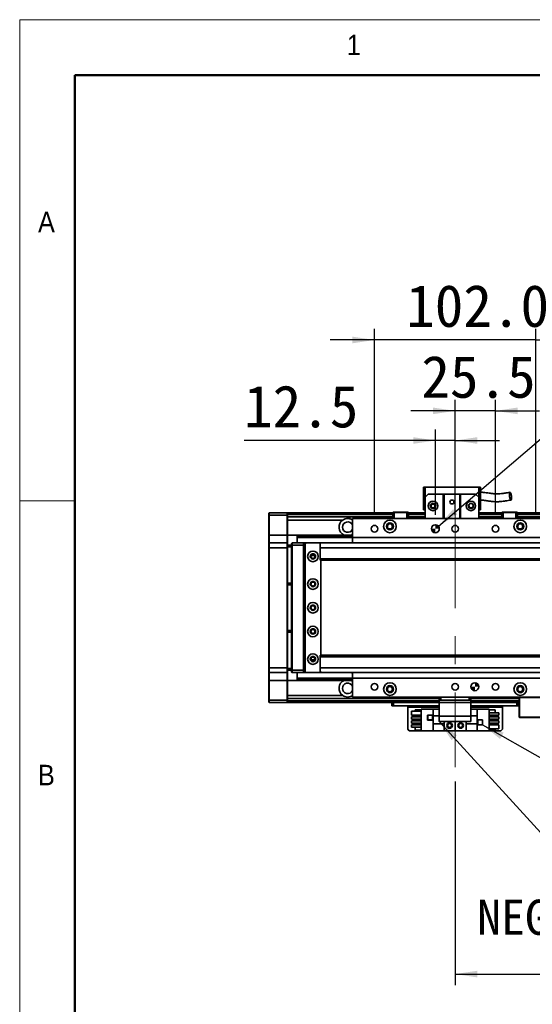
# Model space of a CAD drawing. Header units: millimetres. Extents: x 35 to 2905, y 35 to 2044.
# Tile 3 of 11: x 35 to 359, y 1421 to 2044. Entities that reach past the tile are written whole.
import ezdxf

# ---------------------------------------------------------------- set-up
doc = ezdxf.new("R2010")
doc.units = ezdxf.units.MM
doc.header["$LTSCALE"] = 7
doc.linetypes.add('CENTERX2', pattern=[20.32, 12.7, -2.54, 2.54, -2.54])
doc.layers.add('黑色实线', color=7, linetype='Continuous')
doc.styles.add('SLDTEXTSTYLE1', font='Gothic.ttf', dxfattribs={"width": 0.913})
doc.styles.add('SLDTEXTSTYLE8', font='txt')
doc.styles.add('SLDTEXTSTYLE9', font='txt', dxfattribs={"bigfont": 'bigfont'})
doc.dimstyles.new('SLDDIMSTYLE0', dxfattribs={"dimtxt": 26.6, "dimasz": 14, "dimexe": 0, "dimexo": 0.0625, "dimgap": 6.65, "dimtad": 2, "dimdec": 1, "dimrnd": 1e-09, "dimzin": 4, "dimdsep": 46, "dimtxsty": 'SLDTEXTSTYLE8', "dimsah": 1, "dimcen": 0.09, "dimadec": 0, "dimazin": 1, "dimtfac": 1, "dimtdec": 1, "dimtmove": 0, "dimatfit": 0, "dimfxl": 0, "dimfrac": 2, "dimtolj": 1, "dimtzin": 12, "dimarcsym": 0})
doc.dimstyles.new('SLDDIMSTYLE1', dxfattribs={"dimtxt": 26.6, "dimasz": 14, "dimexe": 0, "dimexo": 0.0625, "dimgap": 6.65, "dimtad": 2, "dimdec": 1, "dimrnd": 1e-09, "dimzin": 12, "dimdsep": 46, "dimtxsty": 'SLDTEXTSTYLE8', "dimsah": 1, "dimcen": 0.09, "dimadec": 0, "dimazin": 3, "dimtfac": 1, "dimtdec": 1, "dimtmove": 0, "dimatfit": 0, "dimfxl": 0, "dimfrac": 2, "dimtolj": 1, "dimtzin": 12, "dimarcsym": 0})
doc.dimstyles.new('SLDDIMSTYLE2', dxfattribs={"dimtxt": 0.18, "dimasz": 14, "dimexe": 0, "dimexo": 0.0625, "dimgap": 0, "dimtad": 0, "dimtih": 1, "dimtoh": 1, "dimdec": 0, "dimrnd": 1e-09, "dimzin": 0, "dimdsep": 46, "dimtxsty": 'Standard', "dimsah": 1, "dimcen": 0.09, "dimadec": 0, "dimazin": 0, "dimtfac": 14, "dimtdec": 0, "dimtofl": 0, "dimtmove": 0, "dimatfit": 3, "dimfxl": 0, "dimfrac": 2, "dimtolj": 1, "dimtzin": 0, "dimarcsym": 0})
doc.dimstyles.new('SLDDIMSTYLE4', dxfattribs={"dimtxt": 26.6, "dimasz": 14, "dimexe": 0, "dimexo": 0.0625, "dimgap": 6.65, "dimtad": 0, "dimtih": 1, "dimtoh": 1, "dimdec": 1, "dimrnd": 1e-09, "dimzin": 4, "dimdsep": 46, "dimtxsty": 'SLDTEXTSTYLE8', "dimsah": 1, "dimcen": 0, "dimadec": 0, "dimazin": 1, "dimtfac": 1, "dimtdec": 1, "dimtofl": 0, "dimtmove": 0, "dimatfit": 3, "dimfxl": 0, "dimfrac": 2, "dimtolj": 1, "dimtzin": 12, "dimarcsym": 0})
doc.dimstyles.new('SLDDIMSTYLE5', dxfattribs={"dimtxt": 26.6, "dimasz": 14, "dimexe": 0, "dimexo": 0.0625, "dimgap": 6.65, "dimtad": 2, "dimdec": 1, "dimrnd": 1e-09, "dimzin": 4, "dimdsep": 46, "dimtxsty": 'SLDTEXTSTYLE8', "dimsah": 1, "dimcen": 0.09, "dimadec": 0, "dimazin": 1, "dimtfac": 1, "dimtdec": 1, "dimtofl": 0, "dimtmove": 0, "dimatfit": 3, "dimfxl": 0, "dimfrac": 2, "dimtolj": 1, "dimtzin": 12, "dimarcsym": 0})

# ---------------------------------------------------------------- blocks, each defined once
blk = doc.blocks.new('_D_7')
at = {"layer": '黑色实线'}
for p, q in [((259.63, 1730.81), (259.63, 1848.34)), ((361.63, 1730.81), (361.63, 1848.34)), ((259.63, 1841.34), (231.63, 1841.34)), ((361.63, 1841.34), (259.63, 1841.34)), ((361.63, 1841.34), (389.63, 1841.34))]:
    blk.add_line(p, q, dxfattribs=at)
for points in [[(259.63, 1841.34), (245.63, 1843.44), (245.63, 1839.24)], [(361.63, 1841.34), (375.63, 1839.24), (375.63, 1843.44)]]:
    blk.add_solid(points, dxfattribs=at)
at = {"layer": '黑色实线', "insert": (279.64, 1876.24), "char_height": 26.6, "attachment_point": 1, "style": 'SLDTEXTSTYLE8'}
blk.add_mtext('102.0', dxfattribs=at)
blk = doc.blocks.new('SW_SYMBOL_HOLE_DEPTH')
at = {"layer": '黑色实线', "color": 0}
for p, q in [((0, 6125), (5600, 6125)), ((2800, 6125), (2800, 525)), ((700, 3885), (2800, 525)), ((4900, 3885), (2800, 525))]:
    blk.add_line(p, q, dxfattribs=at)
blk = doc.blocks.new('_D_10')
at = {"layer": '黑色实线'}
for p, q in [((300.03, 1723.54), (388.87, 1799.4)), ((388.87, 1799.4), (416.87, 1799.4))]:
    blk.add_line(p, q, dxfattribs=at)
blk.add_solid([(300.03, 1723.54), (312.04, 1731.04), (309.31, 1734.23)], dxfattribs=at)
at = {"layer": '黑色实线', "xscale": 0.004985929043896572, "yscale": 0.004985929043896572, "zscale": 0.004985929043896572}
blk.add_blockref('SW_SYMBOL_HOLE_DEPTH', (618.23, 1781.79), dxfattribs=at)
at = {"layer": '黑色实线', "char_height": 26.6, "attachment_point": 1, "style": 'SLDTEXTSTYLE8'}
for s, insert in [('2X ', (416.87, 1812.8)), ('%%c', (466.89, 1812.54)), (' 5.0H7 ', (507.99, 1812.8)), (' 7.0', (657.17, 1812.8))]:
    blk.add_mtext(s, dxfattribs=dict(at, insert=insert))
blk = doc.blocks.new('_D_11')
at = {"layer": '黑色实线'}
for p, q in [((310.63, 1769.52), (310.63, 1803.49)), ((336.13, 1730.81), (336.13, 1803.49)), ((310.63, 1796.49), (282.63, 1796.49)), ((336.13, 1796.49), (310.63, 1796.49)), ((336.13, 1796.49), (364.13, 1796.49))]:
    blk.add_line(p, q, dxfattribs=at)
for points in [[(310.63, 1796.49), (296.63, 1798.59), (296.63, 1794.39)], [(336.13, 1796.49), (350.13, 1794.39), (350.13, 1798.59)]]:
    blk.add_solid(points, dxfattribs=at)
at = {"layer": '黑色实线', "insert": (289.24, 1831.39), "char_height": 26.6, "attachment_point": 1, "style": 'SLDTEXTSTYLE8'}
blk.add_mtext('25.5', dxfattribs=at)
blk = doc.blocks.new('_D_12')
at = {"layer": '黑色实线'}
for p, q in [((298.13, 1730.81), (298.13, 1784.74)), ((310.63, 1730.81), (310.63, 1784.74)), ((298.13, 1777.74), (177.02, 1777.74)), ((310.63, 1777.74), (298.13, 1777.74)), ((310.63, 1777.74), (338.63, 1777.74))]:
    blk.add_line(p, q, dxfattribs=at)
for points in [[(298.13, 1777.74), (284.13, 1779.84), (284.13, 1775.64)], [(310.63, 1777.74), (324.63, 1775.64), (324.63, 1779.84)]]:
    blk.add_solid(points, dxfattribs=at)
at = {"layer": '黑色实线', "insert": (177.02, 1812.65), "char_height": 26.6, "attachment_point": 1, "style": 'SLDTEXTSTYLE8'}
blk.add_mtext('12.5', dxfattribs=at)
blk = doc.blocks.new('_D_18')
at = {"layer": '黑色实线'}
for p, q in [((310.63, 1562.08), (310.63, 1433.12)), ((1990.63, 1562.08), (1990.63, 1433.12)), ((310.63, 1440.12), (1990.63, 1440.12))]:
    blk.add_line(p, q, dxfattribs=at)
for points in [[(310.63, 1440.12), (324.63, 1438.02), (324.63, 1442.22)], [(1990.63, 1440.12), (1976.63, 1442.22), (1976.63, 1438.02)]]:
    blk.add_solid(points, dxfattribs=at)
at = {"layer": '黑色实线', "insert": (1097.76, 1475.03), "char_height": 26.6, "attachment_point": 1, "style": 'SLDTEXTSTYLE8'}
blk.add_mtext('1680.0', dxfattribs=at)
blk = doc.blocks.new('SW_NOTE_8')
at = {"layer": '黑色实线', "color": 0, "char_height": 22.225, "attachment_point": 2}
for s, insert, style in [('光电负限位', (71.58, 11.19), 'SLDTEXTSTYLE9'), ('NEGATIVE LIMIT SWITCH', (69.51, -18.2), 'SLDTEXTSTYLE8')]:
    blk.add_mtext(s, dxfattribs=dict(at, insert=insert, style=style))
blk = doc.blocks.new('SW_DOWELSYMBOL_0')
at = {"linetype": 'Continuous', "lineweight": 18}
h = blk.add_hatch(color=0, dxfattribs=at)
edge = h.paths.add_edge_path(flags=0)
edge.add_arc((0, 0), 2.5, 180, 270)
edge.add_line((0, -2.5), (0, 0))
edge.add_line((0, 0), (-2.5, 0))
h = blk.add_hatch(color=0, dxfattribs=at)
edge = h.paths.add_edge_path(flags=0)
edge.add_arc((0, 0), 2.5, 0, 90)
edge.add_line((0, 2.5), (0, 0))
edge.add_line((0, 0), (2.5, 0))
at = {"layer": '黑色实线', "color": 0}
blk.add_circle((0, 0), 2.5, dxfattribs=at)
blk = doc.blocks.new('SW_DOWELSYMBOL_1')
at = {"linetype": 'Continuous', "lineweight": 18}
h = blk.add_hatch(color=0, dxfattribs=at)
edge = h.paths.add_edge_path(flags=0)
edge.add_arc((0, 0), 2.5, 180, 270)
edge.add_line((0, -2.5), (0, 0))
edge.add_line((0, 0), (-2.5, 0))
h = blk.add_hatch(color=0, dxfattribs=at)
edge = h.paths.add_edge_path(flags=0)
edge.add_arc((0, 0), 2.5, 0, 90)
edge.add_line((0, 2.5), (0, 0))
edge.add_line((0, 0), (2.5, 0))
at = {"layer": '黑色实线', "color": 0}
blk.add_circle((0, 0), 2.5, dxfattribs=at)

msp = doc.modelspace()

# ---------------------------------------------------------------- linework, layer by layer
at = {"color": 7, "linetype": 'Continuous', "lineweight": 18}
for p, q in [((2905, 2044), (35, 2044)), ((35, 2044), (35, 35)), ((70, 2009), (2870, 2009)), ((70, 2009), (70, 70)), ((70, 1739.5), (35, 1739.5))]:
    msp.add_line(p, q, dxfattribs=at)
at = {"color": 7, "linetype": 'Continuous', "lineweight": 50}
for p, q in [((2870, 2009), (70, 2009)), ((70, 2009), (70, 70))]:
    msp.add_line(p, q, dxfattribs=at)
at = {"color": 7, "linetype": 'Continuous', "lineweight": 35}
for p, q in [((290.626882, 1748.218545), (291.6268989, 1748.218545)), ((290.626882, 1748.218545), (290.626882, 1733.8185433)), ((291.6268989, 1741.8185409), (291.6268989, 1748.218545)), ((291.6268989, 1748.218545), (325.6268784, 1748.218545)), ((325.6268784, 1748.218545), (326.6268954, 1748.218545)), ((325.6268784, 1748.218545), (325.6268784, 1741.8185409)), ((326.6268954, 1733.8185433), (326.6268954, 1748.218545)), ((293.6268732, 1743.818545), (291.6268989, 1741.8185409)), ((291.6268989, 1741.8185409), (291.6268989, 1728.4185413)), ((293.6268732, 1743.818545), (303.1268999, 1743.818545)), ((303.1268999, 1728.4185413), (303.1268999, 1743.818545)), ((303.1268999, 1743.818545), (303.6268934, 1743.818545)), ((303.6268934, 1743.818545), (303.6268934, 1728.4185413)), ((313.6268839, 1743.818545), (303.6268934, 1743.818545)), ((313.6268839, 1728.4185413), (313.6268839, 1743.818545)), ((313.6268839, 1743.818545), (314.1268775, 1743.818545)), ((314.1268775, 1743.818545), (323.6268744, 1743.818545)), ((314.1268775, 1743.818545), (314.1268775, 1728.4185413)), ((325.6268784, 1741.8185409), (323.6268744, 1743.818545)), ((325.6268784, 1741.8185409), (325.6268784, 1728.4185413)), ((271.4268848, 1732.418542), (271.1268946, 1732.1185444)), ((272.1268818, 1732.1185444), (271.1268946, 1732.1185444)), ((271.1268946, 1728.4185413), (271.1268946, 1732.1185444)), ((271.4268848, 1732.418542), (272.2511574, 1732.418542)), ((272.1268818, 1732.1185444), (272.2511574, 1732.418542)), ((272.1268818, 1732.1185444), (272.1268818, 1728.4185413)), ((280.126898, 1732.1185444), (272.1268818, 1732.1185444)), ((272.2511574, 1732.418542), (280.0026223, 1732.418542)), ((280.126898, 1732.1185444), (280.0026223, 1732.418542)), ((280.0026223, 1732.418542), (280.8268949, 1732.418542)), ((281.1268851, 1732.1185444), (280.126898, 1732.1185444)), ((280.126898, 1728.4185413), (280.126898, 1732.1185444)), ((281.1268851, 1732.1185444), (280.8268949, 1732.418542)), ((281.1268851, 1732.1185444), (281.1268851, 1728.4185413)), ((290.626882, 1733.8185433), (291.6268989, 1733.8185433)), ((325.6268784, 1733.8185433), (326.6268954, 1733.8185433)), ((340.4268905, 1732.418542), (340.1269004, 1732.1185444)), ((340.1269004, 1728.4185413), (340.1269004, 1732.1185444)), ((341.1268875, 1732.1185444), (340.1269004, 1732.1185444)), ((340.4268905, 1732.418542), (341.2511632, 1732.418542)), ((341.1268875, 1732.1185444), (341.2511632, 1732.418542)), ((341.1268875, 1732.1185444), (341.1268875, 1728.4185413)), ((349.1268739, 1732.1185444), (341.1268875, 1732.1185444)), ((341.2511632, 1732.418542), (349.002628, 1732.418542)), ((349.1268739, 1732.1185444), (349.002628, 1732.418542)), ((349.002628, 1732.418542), (349.8269006, 1732.418542)), ((349.1268739, 1728.4185413), (349.1268739, 1732.1185444)), ((350.1268908, 1732.1185444), (349.1268739, 1732.1185444)), ((350.1268908, 1732.1185444), (349.8269006, 1732.418542)), ((350.1268908, 1732.1185444), (350.1268908, 1728.4185413)), ((192.626892, 1731.6236805), (192.9268822, 1731.9236819)), ((192.626892, 1730.4236826), (192.626892, 1731.6236805)), ((192.626892, 1730.4236826), (192.9268822, 1730.4236826)), ((192.626892, 1717.9236796), (192.626892, 1730.4236826)), ((192.9268822, 1731.9236819), (192.9268822, 1730.4236826)), ((192.9268822, 1731.9236819), (204.3268815, 1731.9236819)), ((204.3268815, 1730.4236826), (192.9268822, 1730.4236826)), ((192.9268822, 1730.4236826), (192.9268822, 1717.9236796)), ((204.3268815, 1730.4236826), (204.3268815, 1731.9236819)), ((204.3268815, 1731.9236819), (204.6268865, 1731.6236805)), ((204.3268815, 1730.4236826), (204.6268865, 1730.4236826)), ((204.3268815, 1717.9236796), (204.3268815, 1730.4236826)), ((271.1268946, 1731.9236819), (204.6268865, 1731.9236819)), ((204.6268865, 1731.9236819), (204.6268865, 1731.6236805)), ((204.6268865, 1731.6236805), (204.6268865, 1730.4236826)), ((271.1268946, 1731.4236809), (204.6268865, 1731.4236809)), ((204.6268865, 1730.4236826), (204.6268865, 1717.9236796)), ((271.1268946, 1729.4185434), (204.6268865, 1729.4185434)), ((239.4573077, 1727.418543), (204.6268865, 1727.418543)), ((375.6268903, 1728.4185413), (245.6268951, 1728.4185413)), ((245.6268951, 1728.4185413), (245.6268951, 1716.4185431)), ((270.6269011, 1731.7236822), (271.1268946, 1731.7236822)), ((270.6269011, 1731.7236822), (270.6269011, 1731.5236826)), ((270.6269011, 1731.5236826), (271.1268946, 1731.5236826)), ((270.6269011, 1731.4236809), (270.6269011, 1731.5236826)), ((291.6268989, 1731.9236819), (281.1268851, 1731.9236819)), ((281.1268851, 1731.7236822), (291.6268989, 1731.7236822)), ((281.1268851, 1731.5236826), (291.6268989, 1731.5236826)), ((291.6268989, 1731.4236809), (281.1268851, 1731.4236809)), ((291.6268989, 1729.4185434), (281.1268851, 1729.4185434)), ((340.1269004, 1731.9236819), (325.6268784, 1731.9236819)), ((325.6268784, 1731.7236822), (340.1269004, 1731.7236822)), ((325.6268784, 1731.5236826), (340.1269004, 1731.5236826)), ((340.1269004, 1731.4236809), (325.6268784, 1731.4236809)), ((340.1269004, 1729.4185434), (325.6268784, 1729.4185434)), ((1951.1269018, 1731.9236819), (350.1268908, 1731.9236819)), ((350.1268908, 1731.7236822), (1951.1269018, 1731.7236822)), ((350.1268908, 1731.5236826), (1951.1269018, 1731.5236826)), ((1951.1269018, 1731.4236809), (350.1268908, 1731.4236809)), ((1951.1269018, 1729.4185434), (350.1268908, 1729.4185434)), ((192.626892, 1717.9236796), (192.9268822, 1717.9236796)), ((192.626892, 1712.6236793), (192.626892, 1717.9236796)), ((192.9268822, 1717.9236796), (192.9268822, 1712.9236806)), ((204.3268815, 1717.9236796), (192.9268822, 1717.9236796)), ((204.3268815, 1712.9236806), (204.3268815, 1717.9236796)), ((204.3268815, 1717.9236796), (204.6268865, 1717.9236796)), ((204.6268865, 1717.9236796), (204.6268865, 1712.6236793)), ((210.6268987, 1717.9185424), (204.6268865, 1717.9185424)), ((210.6268987, 1717.9185424), (245.6268951, 1717.9185424)), ((210.6268987, 1717.9185424), (210.6268987, 1717.6255223)), ((210.6268987, 1717.6255223), (245.6268951, 1717.6255223)), ((210.6268987, 1717.6255223), (210.6268987, 1716.7266619)), ((210.6268987, 1716.7266619), (245.6268951, 1716.7266619)), ((210.6268987, 1716.7266619), (210.6268987, 1716.4336417)), ((210.6268987, 1716.4336417), (245.6268951, 1716.4336417)), ((210.6268987, 1716.4336417), (210.6268987, 1712.9236806)), ((244.9069306, 1717.9185424), (245.6268951, 1718.3139075)), ((375.6268903, 1716.4185431), (245.6268951, 1716.4185431)), ((245.6268951, 1716.4185431), (245.6268951, 1712.9236806)), ((192.9268822, 1712.9236806), (192.626892, 1712.6236793)), ((192.626892, 1709.923682), (192.626892, 1712.6236793)), ((192.9268822, 1709.923682), (192.626892, 1709.923682)), ((192.626892, 1633.9236807), (192.626892, 1709.923682)), ((192.9268822, 1712.9236806), (192.9268822, 1709.923682)), ((192.9268822, 1712.9236806), (204.3268815, 1712.9236806)), ((204.3268815, 1709.923682), (192.9268822, 1709.923682)), ((192.9268822, 1709.923682), (192.9268822, 1633.9236807)), ((204.3268815, 1709.923682), (204.3268815, 1712.9236806)), ((204.3268815, 1712.9236806), (204.6268865, 1712.6236793)), ((204.3268815, 1633.9236807), (204.3268815, 1709.923682)), ((204.3268815, 1709.923682), (204.6268865, 1709.923682)), ((204.6268865, 1712.6236793), (204.6268865, 1709.923682)), ((204.6268865, 1711.4236813), (207.1268841, 1711.4236813)), ((207.1268841, 1710.4236793), (204.6268865, 1710.4236793)), ((204.6268865, 1709.923682), (204.6268865, 1633.9236807)), ((207.1268841, 1712.6236793), (207.4268743, 1712.9236806)), ((207.1268841, 1711.4236813), (207.1268841, 1712.6236793)), ((207.1268841, 1632.4236814), (207.1268841, 1711.4236813)), ((207.1268841, 1711.4236813), (207.4268743, 1711.4236813)), ((207.4268743, 1712.9236806), (207.4268743, 1711.4236813)), ((207.4268743, 1712.9236806), (214.626877, 1712.9236806)), ((207.4268743, 1711.4236813), (207.4268743, 1632.4236814)), ((214.626877, 1711.4236813), (207.4268743, 1711.4236813)), ((214.626877, 1712.9236806), (214.626877, 1711.4236813)), ((214.626877, 1712.9236806), (216.1268875, 1712.9236806)), ((215.8268973, 1712.6236793), (214.626877, 1712.6236793)), ((214.626877, 1711.4236813), (214.626877, 1632.4236814)), ((215.1269004, 1710.9236803), (215.1269004, 1632.9236824)), ((215.6268939, 1710.9236803), (215.1269004, 1710.9236803)), ((216.1268875, 1712.9236806), (215.6268939, 1712.4236796)), ((215.6268939, 1712.4236796), (215.6268939, 1631.4236794)), ((225.1268908, 1712.9236806), (216.1268875, 1712.9236806)), ((225.6268844, 1712.4236796), (225.1268908, 1712.9236806)), ((2076.1269018, 1712.9236806), (225.1268908, 1712.9236806)), ((225.1268908, 1712.2853559), (225.1268908, 1709.9236783)), ((2076.1269018, 1709.9236783), (225.1268908, 1709.9236783)), ((225.1268908, 1709.9236783), (225.1268908, 1702.9236771)), ((225.6268844, 1712.2853559), (225.6268844, 1712.4236796)), ((221.7725202, 1704.9236812), (219.4812283, 1704.9236812)), ((2076.1269018, 1702.9236771), (225.1268908, 1702.9236771)), ((225.1268908, 1702.9236771), (225.1268908, 1701.923677)), ((225.1268908, 1701.923677), (2076.1269018, 1701.923677)), ((225.6268844, 1641.923682), (225.6268844, 1701.923677)), ((204.6268865, 1687.4236811), (207.1268841, 1687.4236811)), ((207.1268841, 1686.4236809), (204.6268865, 1686.4236809)), ((204.6268865, 1657.4236799), (207.1268841, 1657.4236799)), ((207.1268841, 1656.4236816), (204.6268865, 1656.4236816)), ((219.4812283, 1638.9236797), (221.7725202, 1638.9236797)), ((2076.1269018, 1641.923682), (225.1268908, 1641.923682)), ((225.1268908, 1641.923682), (225.1268908, 1640.9236837)), ((2076.1269018, 1640.9236837), (225.1268908, 1640.9236837)), ((225.1268908, 1640.9236837), (225.1268908, 1633.9236844)), ((192.9268822, 1633.9236807), (192.626892, 1633.9236807)), ((192.626892, 1631.2236797), (192.626892, 1633.9236807)), ((192.9268822, 1633.9236807), (204.3268815, 1633.9236807)), ((192.9268822, 1633.9236807), (192.9268822, 1630.9236821)), ((204.3268815, 1633.9236807), (204.6268865, 1633.9236807)), ((204.3268815, 1630.9236821), (204.3268815, 1633.9236807)), ((204.6268865, 1633.9236807), (204.6268865, 1631.2236797)), ((204.6268865, 1633.4236797), (207.1268841, 1633.4236797)), ((207.1268841, 1632.4236814), (204.6268865, 1632.4236814)), ((207.1268841, 1632.4236814), (207.4268743, 1632.4236814)), ((207.1268841, 1631.2236797), (207.1268841, 1632.4236814)), ((207.4268743, 1632.4236814), (214.626877, 1632.4236814)), ((207.4268743, 1632.4236814), (207.4268743, 1630.9236821)), ((214.626877, 1632.4236814), (214.626877, 1630.9236821)), ((215.1269004, 1632.9236824), (215.6268939, 1632.9236824)), ((2076.1269018, 1633.9236844), (225.1268908, 1633.9236844)), ((225.1268908, 1633.9236844), (225.1268908, 1631.5620069)), ((192.9268822, 1630.9236821), (192.626892, 1631.2236797)), ((192.626892, 1625.9236794), (192.626892, 1631.2236797)), ((204.3268815, 1630.9236821), (192.9268822, 1630.9236821)), ((192.9268822, 1630.9236821), (192.9268822, 1625.9236794)), ((204.3268815, 1630.9236821), (204.6268865, 1631.2236797)), ((204.3268815, 1625.9236794), (204.3268815, 1630.9236821)), ((204.6268865, 1631.2236797), (204.6268865, 1625.9236794)), ((207.1268841, 1631.2236797), (207.4268743, 1630.9236821)), ((214.626877, 1630.9236821), (207.4268743, 1630.9236821)), ((210.6268987, 1630.9236821), (210.6268987, 1627.4137173)), ((210.6268987, 1627.4137173), (245.6268951, 1627.4137173)), ((210.6268987, 1627.4137173), (210.6268987, 1627.1207009)), ((210.6268987, 1627.1207009), (245.6268951, 1627.1207009)), ((210.6268987, 1627.1207009), (210.6268987, 1626.2218367)), ((210.6268987, 1626.2218367), (245.6268951, 1626.2218367)), ((210.6268987, 1626.2218367), (210.6268987, 1625.9288203)), ((214.626877, 1631.2236797), (215.8268973, 1631.2236797)), ((216.1268875, 1630.9236821), (214.626877, 1630.9236821)), ((215.6268939, 1631.4236794), (216.1268875, 1630.9236821)), ((216.1268875, 1630.9236821), (225.1268908, 1630.9236821)), ((225.1268908, 1630.9236821), (225.6268844, 1631.4236794)), ((2076.1269018, 1630.9236821), (225.1268908, 1630.9236821)), ((225.6268844, 1631.4236794), (225.6268844, 1631.5620069)), ((245.6268951, 1630.9236821), (245.6268951, 1627.4185415)), ((375.6268903, 1627.4185415), (245.6268951, 1627.4185415)), ((245.6268951, 1627.4185415), (245.6268951, 1615.4185433)), ((192.9268822, 1625.9236794), (192.626892, 1625.9236794)), ((192.626892, 1613.4236802), (192.626892, 1625.9236794)), ((204.3268815, 1625.9236794), (192.9268822, 1625.9236794)), ((192.9268822, 1625.9236794), (192.9268822, 1613.4236802)), ((204.6268865, 1625.9236794), (204.3268815, 1625.9236794)), ((204.3268815, 1613.4236802), (204.3268815, 1625.9236794)), ((210.6268987, 1625.9288203), (204.6268865, 1625.9288203)), ((204.6268865, 1625.9236794), (204.6268865, 1613.4236802)), ((210.6268987, 1625.9288203), (245.6268951, 1625.9288203)), ((244.9069306, 1625.9288203), (245.6268951, 1625.5334515)), ((239.4573077, 1616.4288197), (204.6268865, 1616.4288197)), ((300.6268725, 1614.4288194), (204.6268865, 1614.4288194)), ((375.6268903, 1615.4185433), (245.6268951, 1615.4185433)), ((300.6268725, 1613.418543), (300.6268725, 1615.4185433)), ((301.6268894, 1615.4185433), (301.6268894, 1613.418543)), ((319.6268961, 1613.418543), (319.6268961, 1615.4185433)), ((320.6268832, 1615.4185433), (320.6268832, 1613.418543)), ((351.1268779, 1614.4288194), (320.6268832, 1614.4288194)), ((351.4268979, 1615.4185433), (351.1268779, 1615.118542)), ((351.4268979, 1615.118542), (351.1268779, 1615.118542)), ((351.1268779, 1602.7185407), (351.1268779, 1615.118542)), ((351.4268979, 1615.118542), (351.5511438, 1615.4185433)), ((380.826889, 1615.118542), (351.4268979, 1615.118542)), ((351.4268979, 1615.118542), (351.4268979, 1602.7185407)), ((192.9268822, 1613.4236802), (192.626892, 1613.4236802)), ((192.626892, 1612.2236785), (192.626892, 1613.4236802)), ((192.9268822, 1611.9236808), (192.626892, 1612.2236785)), ((192.9268822, 1613.4236802), (204.3268815, 1613.4236802)), ((192.9268822, 1613.4236802), (192.9268822, 1611.9236808)), ((204.3268815, 1611.9236808), (192.9268822, 1611.9236808)), ((204.6268865, 1613.4236802), (204.3268815, 1613.4236802)), ((204.3268815, 1611.9236808), (204.3268815, 1613.4236802)), ((204.6268865, 1612.2236785), (204.3268815, 1611.9236808)), ((204.6268865, 1613.4236802), (204.6268865, 1612.2236785)), ((204.6268865, 1612.2236785), (204.6268865, 1611.9236808)), ((300.6268725, 1611.9236808), (204.6268865, 1611.9236808)), ((270.6269011, 1609.9236842), (270.6269011, 1611.9236808)), ((271.6268882, 1609.9236842), (270.6269011, 1609.9236842)), ((271.6268882, 1611.9236808), (271.6268882, 1609.9236842)), ((300.6268725, 1609.9236842), (271.6268882, 1609.9236842)), ((280.6268915, 1609.9236842), (280.6268915, 1608.9236822)), ((280.6268915, 1595.1236796), (280.6268915, 1608.9236822)), ((285.3268966, 1606.4836841), (285.3268966, 1607.4236792)), ((285.3268966, 1607.4236792), (289.1269013, 1607.4236792)), ((289.1269013, 1594.1236776), (289.1269013, 1607.7236843)), ((289.1269013, 1607.7236843), (296.6768727, 1607.7236843)), ((300.6268725, 1607.7236843), (296.6768727, 1607.7236843)), ((296.6768727, 1607.7236843), (296.6768727, 1603.4236785)), ((301.6268894, 1613.418543), (300.6268725, 1613.418543)), ((300.6268725, 1611.9185399), (300.6268725, 1613.418543)), ((320.6268832, 1611.9185399), (300.6268725, 1611.9185399)), ((300.6268725, 1611.9185399), (300.6268725, 1603.4185451)), ((319.6268961, 1613.418543), (301.6268894, 1613.418543)), ((320.6268832, 1613.418543), (319.6268961, 1613.418543)), ((320.6268832, 1613.418543), (320.6268832, 1611.9185399)), ((351.1268779, 1611.9236808), (320.6268832, 1611.9236808)), ((320.6268832, 1611.9185399), (320.6268832, 1603.4185451)), ((349.6268973, 1609.9236842), (320.6268832, 1609.9236842)), ((324.576883, 1607.7236843), (320.6268832, 1607.7236843)), ((324.576883, 1603.4236785), (324.576883, 1607.7236843)), ((332.1268841, 1607.7236843), (324.576883, 1607.7236843)), ((332.1268841, 1607.7236843), (332.1268841, 1594.1236776)), ((335.9268889, 1607.4236792), (332.1268841, 1607.4236792)), ((335.9268889, 1607.4236792), (335.9268889, 1605.4836821)), ((340.6268939, 1608.9236822), (340.6268939, 1609.9236842)), ((340.6268939, 1608.9236822), (340.6268939, 1595.1236796)), ((349.6268973, 1609.9236842), (349.6268973, 1611.9236808)), ((350.6268844, 1609.9236842), (349.6268973, 1609.9236842)), ((350.6268844, 1611.9236808), (350.6268844, 1609.9236842)), ((282.9268858, 1603.9836791), (282.9268858, 1606.4836841)), ((282.9268858, 1606.4836841), (289.1269013, 1606.4836841)), ((282.9268858, 1603.9836791), (289.1269013, 1603.9836791)), ((282.9268858, 1601.4436793), (282.9268858, 1602.9436823)), ((282.9268858, 1602.9436823), (289.1269013, 1602.9436823)), ((282.9268858, 1601.4436793), (289.1269013, 1601.4436793)), ((285.3268966, 1602.9436823), (285.3268966, 1603.9836791)), ((285.3268966, 1600.4036825), (285.3268966, 1601.4436793)), ((296.4268908, 1604.0236812), (293.2268962, 1604.0236812)), ((293.2268962, 1604.0236812), (293.2268962, 1600.8236792)), ((293.326883, 1603.9236795), (293.326883, 1600.9236809)), ((296.3268742, 1603.9236795), (293.326883, 1603.9236795)), ((296.3268742, 1600.9236809), (296.3268742, 1603.9236795)), ((296.4268908, 1600.8236792), (296.4268908, 1604.0236812)), ((300.6268725, 1603.4236785), (296.6768727, 1603.4236785)), ((296.6768727, 1598.4236833), (296.6768727, 1603.4236785)), ((300.6268725, 1603.4185451), (320.6268832, 1603.4185451)), ((300.6268725, 1599.9185454), (300.6268725, 1603.4185451)), ((324.576883, 1603.4236785), (320.6268832, 1603.4236785)), ((320.6268832, 1603.4185451), (320.6268832, 1599.9185454)), ((324.576883, 1603.4236785), (324.576883, 1598.4236833)), ((338.3268997, 1605.4836821), (332.1268841, 1605.4836821)), ((338.3268997, 1603.9836791), (332.1268841, 1603.9836791)), ((338.3268997, 1602.9436823), (332.1268841, 1602.9436823)), ((338.3268997, 1601.4436793), (332.1268841, 1601.4436793)), ((335.9268889, 1603.9836791), (335.9268889, 1602.9436823)), ((335.9268889, 1601.4436793), (335.9268889, 1600.4036825)), ((338.3268997, 1605.4836821), (338.3268997, 1603.9836791)), ((338.3268997, 1602.9436823), (338.3268997, 1601.4436793)), ((351.1268779, 1602.7185407), (351.4268979, 1602.7185407)), ((351.4268979, 1602.418543), (351.1268779, 1602.7185407)), ((351.4268979, 1602.7185407), (380.826889, 1602.7185407)), ((351.4268979, 1602.7185407), (351.5511438, 1602.418543)), ((351.5511438, 1602.418543), (351.4268979, 1602.418543)), ((380.7026133, 1602.418543), (351.5511438, 1602.418543)), ((280.6268915, 1595.1236796), (281.6268787, 1594.1236776)), ((282.9268858, 1598.9036795), (282.9268858, 1600.4036825)), ((282.9268858, 1600.4036825), (289.1269013, 1600.4036825)), ((282.9268858, 1598.9036795), (289.1269013, 1598.9036795)), ((282.9268858, 1597.8636827), (289.1269013, 1597.8636827)), ((282.9268858, 1596.3636797), (282.9268858, 1597.8636827)), ((282.9268858, 1596.3636797), (289.1269013, 1596.3636797)), ((285.3268966, 1597.8636827), (285.3268966, 1598.9036795)), ((285.3268966, 1594.4236826), (285.3268966, 1596.3636797)), ((293.2268962, 1600.8236792), (296.4268908, 1600.8236792)), ((293.326883, 1600.9236809), (296.3268742, 1600.9236809)), ((296.6768727, 1598.4236833), (303.6268934, 1598.4236833)), ((296.6768727, 1598.4236833), (296.6768727, 1594.1236776)), ((320.6268832, 1599.9185454), (300.6268725, 1599.9185454)), ((303.6268934, 1599.9185454), (303.6268934, 1598.4236833)), ((303.6268934, 1594.1236776), (303.6268934, 1598.4236833)), ((310.6268927, 1599.9185454), (310.6268927, 1594.1236776)), ((317.626892, 1598.4236833), (317.626892, 1599.9185454)), ((317.626892, 1598.4236833), (324.576883, 1598.4236833)), ((317.626892, 1598.4236833), (317.626892, 1594.1236776)), ((324.576883, 1594.1236776), (324.576883, 1598.4236833)), ((328.0268892, 1601.0236826), (324.8268947, 1601.0236826)), ((324.8268947, 1601.0236826), (324.8268947, 1597.8236806)), ((324.8268947, 1597.8236806), (328.0268892, 1597.8236806)), ((324.9268815, 1600.9236809), (324.9268815, 1597.9236823)), ((327.9268727, 1600.9236809), (324.9268815, 1600.9236809)), ((324.9268815, 1597.9236823), (327.9268727, 1597.9236823)), ((327.9268727, 1597.9236823), (327.9268727, 1600.9236809)), ((328.0268892, 1597.8236806), (328.0268892, 1601.0236826)), ((338.3268997, 1600.4036825), (332.1268841, 1600.4036825)), ((338.3268997, 1598.9036795), (332.1268841, 1598.9036795)), ((338.3268997, 1597.8636827), (332.1268841, 1597.8636827)), ((338.3268997, 1595.3636777), (332.1268841, 1595.3636777)), ((335.9268889, 1598.9036795), (335.9268889, 1597.8636827)), ((335.9268889, 1595.3636777), (335.9268889, 1594.4236826)), ((338.3268997, 1600.4036825), (338.3268997, 1598.9036795)), ((338.3268997, 1597.8636827), (338.3268997, 1595.3636777)), ((339.626877, 1594.1236776), (340.6268939, 1595.1236796)), ((289.1269013, 1594.1236776), (281.6268787, 1594.1236776)), ((285.3268966, 1594.4236826), (289.1269013, 1594.4236826)), ((289.1269013, 1594.1236776), (296.6768727, 1594.1236776)), ((296.6768727, 1594.1236776), (303.6268934, 1594.1236776)), ((310.6268927, 1594.1236776), (303.6268934, 1594.1236776)), ((310.6268927, 1594.1236776), (317.626892, 1594.1236776)), ((317.626892, 1594.1236776), (324.576883, 1594.1236776)), ((332.1268841, 1594.1236776), (324.576883, 1594.1236776)), ((335.9268889, 1594.4236826), (332.1268841, 1594.4236826)), ((339.626877, 1594.1236776), (332.1268841, 1594.1236776))]:
    msp.add_line(p, q, dxfattribs=at)
at = {"color": 8, "linetype": 'Continuous', "lineweight": 35}
for p, q in [((271.1268946, 1730.9236799), (204.6268865, 1730.9236799)), ((291.6268989, 1730.9236799), (281.1268851, 1730.9236799)), ((340.1269004, 1730.9236799), (325.6268784, 1730.9236799)), ((1951.1269018, 1730.9236799), (350.1268908, 1730.9236799)), ((300.6268725, 1612.9236791), (204.6268865, 1612.9236791)), ((280.6268915, 1608.9236822), (300.6268725, 1608.9236822)), ((351.1268779, 1612.9236791), (320.6268832, 1612.9236791)), ((320.6268832, 1608.9236822), (340.6268939, 1608.9236822))]:
    msp.add_line(p, q, dxfattribs=at)
at = {"color": 7, "linetype": 'Continuous', "lineweight": 35, "flags": 128}
for points in [[(247.2689733, 1728.3462819), (247.2674236, 1728.6656398), (247.1827552, 1729.0254805), (246.9640657, 1729.2629901), (246.6479227, 1729.3686655), (246.23373, 1729.4079412), (245.720683, 1729.4163939), (245.1734826, 1729.4126425), (244.6755752, 1729.3797817), (244.2999467, 1729.2687979), (244.0881714, 1729.0588182), (243.9965293, 1728.7569355), (243.9773366, 1728.3325542), (243.9786777, 1728.254975), (243.9786777, 1728.254975)], [(245.6287727, 1713.3026693), (245.275794, 1713.0898621), (245.0564191, 1712.9236806)], [(245.0440511, 1630.9236821), (245.2796683, 1630.7445329), (245.6335708, 1630.531938)]]:
    msp.add_lwpolyline(points, dxfattribs=at)
at = {"color": 7, "linetype": 'Continuous', "lineweight": 35}
for centre, radius in [((296.6268865, 1736.3185428), 3), ((308.6268865, 1738.8185428), 1.25), ((320.6268865, 1736.3185428), 3), ((296.6268865, 1736.3185428), 1.7), ((296.6268865, 1736.3185428), 1.6), ((320.6268865, 1736.3185428), 1.7), ((320.6268865, 1736.3185428), 1.6), ((269.3768865, 1723.4185428), 4), ((351.8768865, 1723.4185428), 4), ((259.6268865, 1721.9185428), 2.1), ((269.3768865, 1723.4185428), 2.25), ((269.3768865, 1723.4185428), 2), ((269.3768865, 1723.4185428), 1.621), ((298.1268865, 1721.9185428), 2.5), ((310.6268865, 1721.9185428), 2.1), ((336.1268865, 1721.9185428), 2.1), ((351.8768865, 1723.4185428), 2.25), ((351.8768865, 1723.4185428), 2), ((351.8768865, 1723.4185428), 1.621), ((220.6268865, 1704.4236808), 3.36), ((220.6268865, 1704.4236808), 1.7), ((220.6268865, 1704.4236808), 1.6), ((220.6268865, 1704.4236808), 1.25), ((220.6268865, 1686.9236808), 3.36), ((220.6268865, 1686.9236808), 1.7), ((220.6268865, 1686.9236808), 1.6), ((220.6268865, 1686.9236808), 1.25), ((220.6268865, 1671.9236808), 3.36), ((220.6268865, 1671.9236808), 1.7), ((220.6268865, 1671.9236808), 1.6), ((220.6268865, 1671.9236808), 1.25), ((220.6268865, 1656.9236808), 3.36), ((220.6268865, 1656.9236808), 1.7), ((220.6268865, 1656.9236808), 1.6), ((220.6268865, 1656.9236808), 1.25), ((220.6268865, 1639.4236808), 3.36), ((220.6268865, 1639.4236808), 1.7), ((220.6268865, 1639.4236808), 1.6), ((220.6268865, 1639.4236808), 1.25), ((259.6268865, 1621.9185428), 2.1), ((269.3768865, 1620.4185428), 4), ((269.3768865, 1620.4185428), 2.25), ((269.3768865, 1620.4185428), 2), ((269.3768865, 1620.4185428), 1.621), ((310.6268865, 1621.9185428), 2.1), ((323.1268865, 1621.9185428), 2.5), ((336.1268865, 1621.9185428), 2.1), ((351.8768865, 1620.4185428), 4), ((351.8768865, 1620.4185428), 2.25), ((351.8768865, 1620.4185428), 2), ((351.8768865, 1620.4185428), 1.621), ((307.1268865, 1597.4236808), 1.75), ((307.1268865, 1597.4236808), 1.25), ((314.1268865, 1597.4236808), 1.75), ((314.1268865, 1597.4236808), 1.25)]:
    msp.add_circle(centre, radius, dxfattribs=at)
for centre, radius, start, end in [((242.6268865, 1722.9236808), 5.5, 125.1897877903, 245.5088204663), ((242.6268865, 1722.9236808), 3.3, 24.6199773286, 335.3800226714), ((242.6268865, 1620.9236808), 5.5, 114.4911795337, 234.8102122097), ((242.6268865, 1620.9236808), 3.3, 24.6199773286, 335.3800226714)]:
    msp.add_arc(centre, radius, start, end, dxfattribs=at)
for points, knots in [([(345.3686818, 1744.969995), (344.3243858, 1744.8041157), (342.5042751, 1744.5150037), (340.1257642, 1744.1441903), (338.315227, 1743.9999382), (336.7310165, 1743.9718455), (334.9611309, 1744.0518945), (333.1065016, 1744.2737881), (331.2090206, 1744.5598458), (329.6892673, 1744.7815522), (328.2687892, 1744.9166528), (327.3249733, 1744.9691681), (326.7677225, 1744.946716), (326.6268954, 1744.941042)], [0, 0, 0, 0, 0.1728201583, 0.301209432, 0.3945073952, 0.4621978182, 0.5503028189, 0.6704398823, 0.75426796, 0.853134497, 0.9124973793, 0.977886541, 1, 1, 1, 1]), ([(344.9869141, 1743.8079428), (345.0132687, 1744.0570435), (345.0660368, 1744.5558007), (345.2438011, 1744.960686), (345.4665148, 1745.0020174), (345.6983401, 1744.7218517), (345.9143529, 1744.2109951), (346.1015854, 1743.5176085), (346.2419058, 1742.710344), (346.3194527, 1741.8710726), (346.3234028, 1741.092271), (346.2506322, 1740.4714375), (346.1094199, 1740.080602), (345.9104011, 1739.9936249), (345.7093429, 1740.0977847), (345.51975, 1740.4422631), (345.3498696, 1740.9732417), (345.1985888, 1741.7068473), (345.087208, 1742.4530496), (345.0136387, 1742.9970764), (344.9852237, 1743.2559987), (344.9736087, 1743.3410496), (344.9736641, 1743.3633742), (344.9725418, 1743.4375465), (344.9752033, 1743.5936703), (344.9824219, 1743.7257491), (344.9869141, 1743.8079428)], [0, 0, 0, 0, 0.0648170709, 0.1297788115, 0.1897320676, 0.2426180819, 0.2944128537, 0.3462430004, 0.3987242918, 0.4521992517, 0.5066010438, 0.5614521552, 0.6160516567, 0.6697722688, 0.7270686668, 0.7653772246, 0.8036909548, 0.8589092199, 0.9142291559, 0.9495546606, 0.9640013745, 0.9648506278, 0.9657590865, 0.9687099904, 0.9805279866, 1, 1, 1, 1]), ([(326.6268954, 1739.9327841), (326.9960219, 1739.9488026), (327.8835494, 1739.9873174), (329.2548062, 1739.8078435), (330.671337, 1739.6070758), (331.9472005, 1739.4147425), (333.0473898, 1739.267641), (334.000345, 1739.1621624), (335.2460143, 1739.0533834), (337.0746841, 1738.976088), (339.6744284, 1739.0743095), (342.673611, 1739.4927791), (344.8117401, 1739.8420777), (345.9394261, 1740.0263038)], [0, 0, 0, 0, 0.0561688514, 0.1350523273, 0.2093710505, 0.2758292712, 0.332639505, 0.378840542, 0.4216808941, 0.5224859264, 0.656040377, 0.8185897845, 1, 1, 1, 1]), ([(296.4143142, 1735.1883587), (296.2854127, 1735.2099454), (296.0269942, 1735.2532218), (295.6884932, 1735.4765706), (295.4285684, 1735.7957771), (295.2798797, 1736.1984256), (295.2670722, 1736.6424004), (295.4023933, 1737.0791075), (295.661295, 1737.4508017), (295.9053113, 1737.6137838), (296.0195824, 1737.6901072)], [0, 0, 0, 0, 0.1153517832, 0.2312544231, 0.3517769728, 0.4770083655, 0.6065219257, 0.7402439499, 0.8783580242, 1, 1, 1, 1]), ([(296.6268942, 1735.1684693), (296.6308974, 1735.1684832), (296.7511198, 1735.1689006), (296.9887078, 1735.2081005), (297.3046051, 1735.3674258), (297.5585533, 1735.6142529), (297.7268195, 1735.9257743), (297.7940052, 1736.2734441), (297.7537701, 1736.6252334), (297.6100752, 1736.9488168), (297.3760646, 1737.2145188), (297.0731671, 1737.3979087), (296.7292012, 1737.4819755), (296.375869, 1737.4591258), (296.0456118, 1737.331503), (295.768717, 1737.1108126), (295.5707646, 1736.817229), (295.4698881, 1736.4777954), (295.4753589, 1736.1238827), (295.5865376, 1735.7873238), (295.7936795, 1735.5015253), (296.0761029, 1735.2834775), (296.3015817, 1735.2200636), (296.4143142, 1735.1883587)], [0, 0, 0, 0, 0.0017194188, 0.0516365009, 0.1015514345, 0.1514631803, 0.2013774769, 0.2512942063, 0.3012093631, 0.35112083, 0.4010321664, 0.4509466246, 0.5008643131, 0.55077631, 0.6006884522, 0.6506024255, 0.7005190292, 0.7504339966, 0.8003449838, 0.8502587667, 0.9001744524, 0.9500903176, 1, 1, 1, 1]), ([(297.2341761, 1737.6901072), (297.3655969, 1737.599985), (297.6344766, 1737.4156003), (297.8949032, 1736.991847), (298.0015678, 1736.516311), (297.939042, 1736.0476147), (297.7277455, 1735.6434802), (297.4029911, 1735.3491098), (297.0850297, 1735.21546), (296.8935061, 1735.1943246), (296.8394443, 1735.1883587)], [0, 0, 0, 0, 0.1407983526, 0.2880655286, 0.4304364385, 0.5679417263, 0.7005946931, 0.8284726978, 0.9515826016, 1, 1, 1, 1]), ([(320.4985544, 1735.1858366), (320.4423571, 1735.1879717), (320.2490167, 1735.195317), (319.9229218, 1735.3070273), (319.581332, 1735.5767066), (319.3445837, 1735.9633612), (319.2515603, 1736.4236712), (319.3246357, 1736.9047208), (319.5655981, 1737.344665), (319.8370711, 1737.5850732), (320.0015746, 1737.679734), (320.0196013, 1737.6901072)], [0, 0, 0, 0, 0.0488389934, 0.1680248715, 0.2919229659, 0.4205443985, 0.5539585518, 0.6921654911, 0.8349291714, 0.981911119, 1, 1, 1, 1]), ([(320.414333, 1735.1883587), (320.2825695, 1735.2274765), (320.036927, 1735.3004025), (319.7638535, 1735.5367129), (319.5965133, 1735.784064), (319.4967512, 1736.0520077), (319.4720059, 1736.261689), (319.4791551, 1736.3934151), (319.4812647, 1736.4191631), (319.4817852, 1736.4244202), (319.4819394, 1736.4263843), (319.4819982, 1736.4269755), (319.4819973, 1736.4268303), (319.4819972, 1736.4268165)], [0, 0, 0, 0, 0.23692827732, 0.44169748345, 0.61424397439, 0.75450896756, 0.93807962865, 0.98296589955, 0.98978678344, 0.99520613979, 0.99755142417, 0.99976807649, 1, 1, 1, 1]), ([(320.8394632, 1735.1883587), (320.9789328, 1735.2129275), (321.2581258, 1735.2621098), (321.6102817, 1735.5157282), (321.8607321, 1735.8617119), (321.9848408, 1736.2721541), (321.9749086, 1736.7001057), (321.8349307, 1737.1026703), (321.5865501, 1737.4538482), (321.3517, 1737.6113184), (321.2341949, 1737.6901072)], [0, 0, 0, 0, 0.124807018, 0.2498411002, 0.3748585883, 0.4998572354, 0.6248424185, 0.7498299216, 0.87482967, 1, 1, 1, 1]), ([(243.9786777, 1728.254975), (243.5611081, 1728.3300593), (242.5714771, 1728.5080073), (240.9601188, 1728.2817281), (239.9561403, 1727.7050626), (239.4573077, 1727.418543)], [0, 0, 0, 0, 0.2686124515, 0.6366057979, 1, 1, 1, 1]), ([(245.6268951, 1727.5203552), (245.5572581, 1727.5694453), (245.3201927, 1727.7365627), (244.8783761, 1727.9492337), (244.4101459, 1728.1329522), (244.0925561, 1728.2261485), (243.9921379, 1728.2515408), (243.9800536, 1728.254624), (243.9786777, 1728.254975)], [0, 0, 0, 0, 0.0963202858, 0.3279033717, 0.5604000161, 0.7709859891, 0.9739251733, 1, 1, 1, 1]), ([(245.1899335, 1712.9236806), (245.2464016, 1713.0034714), (245.3466315, 1713.1450986), (245.5465513, 1713.2566088), (245.6338391, 1713.3052956)], [0, 0, 0, 0, 0.56338632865, 1, 1, 1, 1]), ([(245.6338391, 1630.5317927), (245.4755641, 1630.6214921), (245.2683515, 1630.7389259), (245.2003587, 1630.8883844), (245.1843008, 1630.9236821)], [0, 0, 0, 0, 0.7638290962, 1, 1, 1, 1]), ([(239.4573077, 1616.4288197), (239.9168591, 1616.1592921), (240.8653813, 1615.6029823), (242.5484492, 1615.3457453), (244.2296989, 1615.5450301), (245.1816444, 1616.0902913), (245.6268951, 1616.3453248)], [0, 0, 0, 0, 0.242506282, 0.5005372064, 0.7663877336, 1, 1, 1, 1])]:
    msp.add_open_spline(points, degree=3, knots=knots, dxfattribs=at)
at = {"layer": '黑色实线', "linetype": 'CENTERX2', "lineweight": 18}
msp.add_line((310.6268865, 1760.6303126), (310.6268865, 1570.9685428), dxfattribs=at)

# ---------------------------------------------------------------- block references
at = {"layer": '黑色实线'}
for name, p in [('SW_DOWELSYMBOL_0', (298.1268865, 1721.9185428)), ('SW_DOWELSYMBOL_1', (323.1268865, 1621.9185428))]:
    msp.add_blockref(name, p, dxfattribs=at)
at = {"layer": '黑色实线', "color": 7}
msp.add_blockref('SW_NOTE_8', (413.844829, 1505.4081509), dxfattribs=at)

# ---------------------------------------------------------------- texts
at = {"color": 7, "linetype": 'Continuous', "lineweight": 0, "char_height": 12.9645833, "attachment_point": 1, "style": 'SLDTEXTSTYLE1'}
for s, insert in [('1', (242.0833333, 2034.5241742)), ('A', (46.6666667, 1922.5241462)), ('B', (46.6666667, 1572.5241462))]:
    msp.add_mtext(s, dxfattribs=dict(at, insert=insert))

# ---------------------------------------------------------------- dimensions: what is measured, and where the dimension line sits
at = {"layer": '黑色实线'}
for base, p1, p2, dimstyle, picture, middle in [((259.6268865, 1841.3388233), (361.6268865, 1721.9185428), (259.6268865, 1721.9185428), 'SLDDIMSTYLE0', '_D_7', (322.0139922, 1841.3388233)), ((310.6268865, 1796.4932919), (336.1268865, 1721.9185428), (310.6268865, 1760.6303126), 'SLDDIMSTYLE1', '_D_11', (322.0139922, 1796.4932919)), ((298.1268865, 1777.7441438), (310.6268865, 1721.9185428), (298.1268865, 1721.9185428), 'SLDDIMSTYLE1', '_D_12', (209.7855695, 1777.7441438)), ((1990.6268865, 1440.1236308), (310.6268865, 1570.9685428), (1990.6268865, 1570.9685428), 'SLDDIMSTYLE5', '_D_18', (1149.7407886, 1440.1236308))]:
    dim = msp.add_linear_dim(base=base, p1=p1, p2=p2, dimstyle=dimstyle, dxfattribs=at)
    dim.commit()
    dim.dimension.update_dxf_attribs({"geometry": picture, "text_midpoint": middle, "dimtype": 160})
dim = msp.add_diameter_dim_2p(p1=(296.2256406, 1720.2951931), p2=(300.0281324, 1723.5418924), text='2X <>H7 {\\fGDT;x} 7.0\\P', dimstyle='SLDDIMSTYLE4', dxfattribs=at)
dim.commit()
dim.dimension.update_dxf_attribs({"geometry": '_D_10', "text_midpoint": (565.0213235, 1799.3961431), "dimtype": 163})

# ---------------------------------------------------------------- leaders
at = {"layer": '黑色实线', "color": 7}
for points in [[(300.6268865, 1600.0345971), (386.8336597, 1505.4081509), (413.844829, 1505.4081509)], [(328.0268865, 1597.8236808), (367.3151023, 1575.4957605), (411.7651023, 1575.4957605)]]:
    msp.add_leader(points, dimstyle='SLDDIMSTYLE2', dxfattribs=at)

doc.saveas('drawing.dxf')
